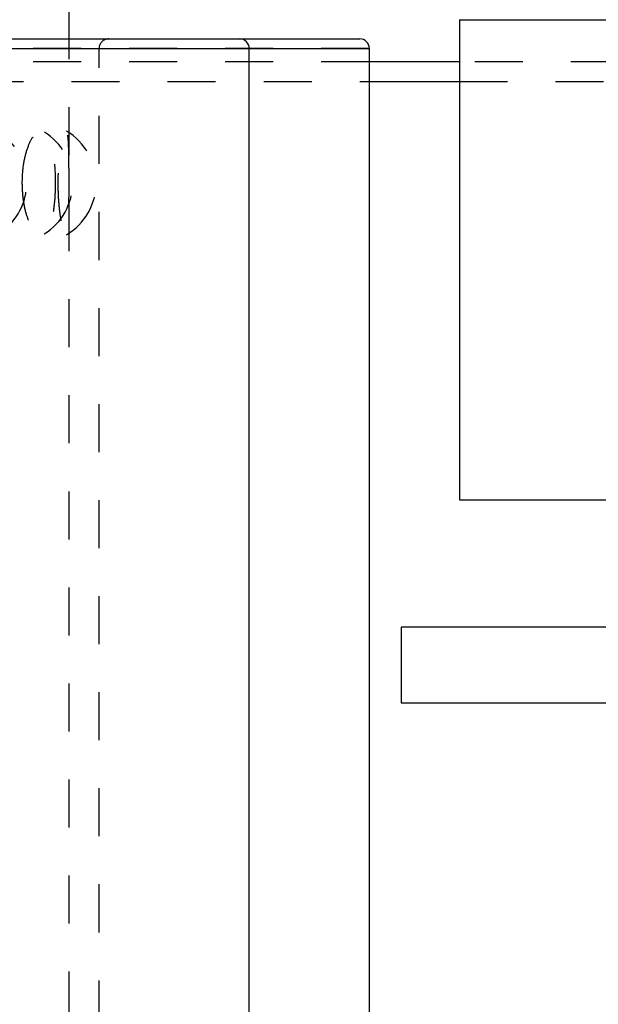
# Model space of a CAD drawing. Header units: inches. Extents: x 1772 to 2706, y -534 to -52.
# Tile 80 of 256: x 1936.87 to 1938.07, y -522.73 to -520.68. Entities that reach past the tile are written whole.
import ezdxf

# ---------------------------------------------------------------- set-up
doc = ezdxf.new("R2010")
doc.units = ezdxf.units.IN
doc.header["$LTSCALE"] = 0.5
doc.header["$MEASUREMENT"] = 0
doc.linetypes.add('HIDDEN', pattern=[0.225, 0.15, -0.075])
doc.layers.add('SID-M-H', color=4, linetype='HIDDEN')
doc.layers.add('SID-M-S', color=105, linetype='Continuous')

msp = doc.modelspace()

# ---------------------------------------------------------------- linework, layer by layer
at = {"layer": 'SID-M-H'}
for p, q in [((1936.97112, -524.9584), (1936.97112, -520.71628)), ((1937.59612, -520.73628), (1933.72112, -520.73628)), ((1937.03362, -525.77667), (1937.03362, -520.73628)), ((1937.59612, -520.76428), (1936.37621, -520.76428)), ((1938.11571, -520.76428), (1937.78362, -520.76428)), ((1936.37621, -520.80528), (1937.59612, -520.80528)), ((1937.78362, -520.80528), (1938.11571, -520.80528))]:
    msp.add_line(p, q, dxfattribs=at)
for centre, radius, start, end in [((1937.05362, -520.73628), 0.02, 90, 180), ((1936.7579, -521.01628), 0.125, 305.22991, 54.89493), ((1936.85356, -521.01628), 0.125, 301.90391, 58.06964), ((1936.90246, -521.01628), 0.125, 300.5135, 59.60359)]:
    msp.add_arc(centre, radius, start, end, dxfattribs=at)
for points in [[(1936.87372, -521.01628), (1936.87419, -521.02823), (1936.87514, -521.05214), (1936.88234, -521.08399), (1936.89245, -521.10861), (1936.90444, -521.12334), (1936.91651, -521.12616), (1936.92714, -521.11622), (1936.93527, -521.09447), (1936.94045, -521.0637), (1936.9427, -521.02798), (1936.9422, -520.99156), (1936.93905, -520.95819), (1936.93322, -520.93099), (1936.92467, -520.91279), (1936.91374, -520.90592), (1936.90139, -520.91171), (1936.88931, -520.92984), (1936.87963, -520.95806), (1936.87443, -520.98867), (1936.87392, -521.0086), (1936.87372, -521.01628)], [(1936.97105, -521.01628), (1936.97104, -521.02823), (1936.97102, -521.05214), (1936.97068, -521.08399), (1936.96962, -521.10861), (1936.96736, -521.12334), (1936.96364, -521.12616), (1936.95878, -521.11622), (1936.95367, -521.09447), (1936.94957, -521.0637), (1936.94754, -521.02798), (1936.948, -520.99156), (1936.95074, -520.95819), (1936.95508, -520.93099), (1936.96005, -520.91279), (1936.96464, -520.90592), (1936.96806, -520.91171), (1936.97004, -520.92984), (1936.97085, -520.95806), (1936.97103, -520.98867), (1936.97105, -521.0086), (1936.97105, -521.01628)]]:
    msp.add_open_spline(points, degree=3, knots=[0, 0, 0, 0, 0.0520028, 0.1039827, 0.1564753, 0.2102848, 0.2652762, 0.3208623, 0.3762398, 0.4306423, 0.4836601, 0.5355284, 0.5870576, 0.6391963, 0.6925647, 0.7472181, 0.8026932, 0.8582301, 0.9130199, 0.9664974, 1, 1, 1, 1], dxfattribs=at)
at = {"layer": 'SID-M-S'}
for p, q in [((1936.97112, -520.71628), (1936.97112, -520.47415)), ((1937.78362, -520.67628), (1937.78362, -521.67628)), ((1937.78362, -520.67628), (1941.02362, -520.67628)), ((1933.74112, -520.71628), (1937.57612, -520.71628)), ((1933.72112, -520.73628), (1937.59612, -520.73628)), ((1937.34612, -522.89278), (1937.34612, -520.73628)), ((1937.59612, -522.89278), (1937.59612, -520.73628)), ((1937.78362, -520.76428), (1937.59612, -520.76428)), ((1937.59612, -520.80528), (1937.78362, -520.80528)), ((1937.78362, -521.67628), (1941.02362, -521.67628)), ((1938.43146, -521.94106), (1937.66255, -521.94106)), ((1937.66255, -521.94106), (1937.66255, -522.09854)), ((1937.66255, -522.09854), (1938.43146, -522.09854))]:
    msp.add_line(p, q, dxfattribs=at)
for centre in [(1937.32612, -520.73628), (1937.57612, -520.73628)]:
    msp.add_arc(centre, 0.02, 0, 90, dxfattribs=at)

doc.saveas('drawing.dxf')
